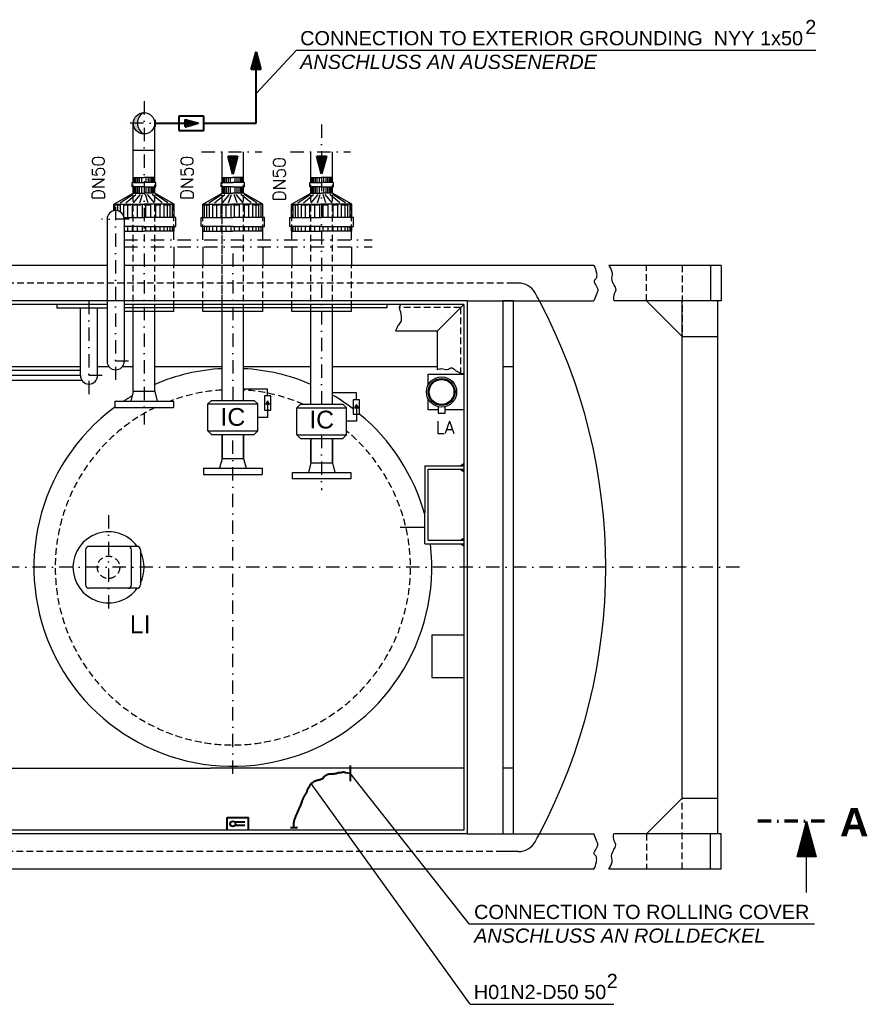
# Model space of a CAD drawing. Header units: millimetres. Extents: x 3957 to 44397, y -13363 to 1692.
# Tile 4 of 18: x 17101 to 19475, y -10174 to -7402. Entities that reach past the tile are written whole.
import ezdxf
from ezdxf.enums import TextEntityAlignment as Align

# ---------------------------------------------------------------- set-up
doc = ezdxf.new("R2010")
doc.units = ezdxf.units.MM
doc.header["$LTSCALE"] = 0.5
doc.header["$MEASUREMENT"] = 0
for name, pattern in [('DASHDOT', [1, 0.5, -0.25, 0, -0.25]), ('DOT', [0.25, 0, -0.25]), ('HIDDEN', [0.375, 0.25, -0.125])]:
    doc.linetypes.add(name, pattern=pattern)
doc.layers.get('0').update_dxf_attribs({"linetype": 'CONTINUOUS'})
doc.layers.add('10', color=7, linetype='CONTINUOUS', lineweight=40)
for name, color, linetype in [('17', 7, 'CONTINUOUS'), ('2', 7, 'CONTINUOUS'), ('41', 7, 'CONTINUOUS'), ('44', 7, 'CONTINUOUS'), ('5', 7, 'CONTINUOUS'), ('6', 7, 'CONTINUOUS'), ('7', 7, 'CONTINUOUS'), ('8', 7, 'CONTINUOUS'), ('POL_Schraff', 7, 'CONTINUOUS')]:
    doc.layers.add(name, color=color, linetype=linetype)
doc.styles.add('ROMANS', font='ROMANS', dxfattribs={"height": 0.2})

# ---------------------------------------------------------------- blocks, each defined once
blk = doc.blocks.new('PFEIL')
at = {"layer": '5', "color": 7, "linetype": 'Continuous'}
for p, q in [((-40, 0), (-20, 0)), ((-20, 5.359), (-20, -5.359)), ((0, 0), (-20, 5.359)), ((-20, 5.0491), (-18.8434, 5.0491)), ((-20, 4.5991), (-17.164, 4.5991)), ((-20, 4.1491), (-15.4846, 4.1491)), ((-20, 3.6991), (-13.8052, 3.6991)), ((-20, 3.2491), (-12.1258, 3.2491)), ((-20, 2.7991), (-10.4464, 2.7991)), ((-20, 2.3491), (-8.7669, 2.3491)), ((-20, 1.8991), (-7.0875, 1.8991)), ((-20, 1.4491), (-5.4081, 1.4491)), ((-20, 0.9991), (-3.7287, 0.9991)), ((-20, 0.5491), (-2.0493, 0.5491)), ((-20, 0.0991), (-0.3698, 0.0991)), ((-20, -5.359), (0, 0)), ((-20, -0.3509), (-1.3096, -0.3509)), ((-20, -0.8009), (-2.989, -0.8009)), ((-20, -1.2509), (-4.6684, -1.2509)), ((-20, -1.7009), (-6.3478, -1.7009)), ((-20, -2.1509), (-8.0272, -2.1509)), ((-20, -2.6009), (-9.7067, -2.6009)), ((-20, -3.0509), (-11.3861, -3.0509)), ((-20, -3.5009), (-13.0655, -3.5009)), ((-20, -3.9509), (-14.7449, -3.9509)), ((-20, -4.4009), (-16.4243, -4.4009)), ((-20, -4.8509), (-18.1038, -4.8509)), ((-20, -5.3009), (-19.7832, -5.3009))]:
    blk.add_line(p, q, dxfattribs=at)
blk = doc.blocks.new('FPFEIL')
at = {"layer": '10', "color": 7, "linetype": 'Continuous'}
for p, q in [((-20.0004, 4.1486), (-15.4843, 4.1485)), ((-20, 4.5991), (-17.1636, 4.5989)), ((-20, 2.7989), (-10.4464, 2.7992)), ((-20, 2.3491), (-8.7671, 2.3489)), ((-20, 0.549), (-2.0492, 0.549)), ((-19.9997, 5.3586), (-19.9999, -5.3592)), ((-19.9999, 5.0489), (-18.8432, 5.0485)), ((-19.9999, 3.2487), (-12.126, 3.2489)), ((-19.9999, 1.4485), (-5.4081, 1.4489)), ((-19.9999, 0.9987), (-3.7285, 0.9993)), ((-19.9999, -5.3592), (0, 0)), ((-19.9998, 3.6985), (-13.8053, 3.6992)), ((-19.9998, 1.8983), (-7.0874, 1.8993)), ((0, 0), (-19.9997, 5.3586)), ((-19.9994, 0.0988), (-0.3696, 0.0993)), ((-20.0001, -1.701), (-6.3475, -1.7015)), ((-20.0001, -3.5012), (-13.0651, -3.5012)), ((-20.0001, -5.3014), (-19.7826, -5.3009)), ((-20, -1.2512), (-4.6684, -1.2512)), ((-20, -3.0514), (-11.386, -3.0509)), ((-19.9999, -0.3516), (-1.3095, -0.351)), ((-19.9999, -0.8014), (-2.9893, -0.801)), ((-19.9997, -4.8509), (-18.1038, -4.8514)), ((-19.9996, -2.6009), (-9.7062, -2.601)), ((-19.9996, -4.4011), (-16.424, -4.4014)), ((-19.9995, -2.1511), (-8.027, -2.1507)), ((-19.9995, -3.9513), (-14.7449, -3.9512))]:
    blk.add_line(p, q, dxfattribs=at)

msp = doc.modelspace()

# ---------------------------------------------------------------- hatches: boundary and pattern name
at = {"ltscale": 150}
h = msp.add_hatch(color=256, dxfattribs=at)
h.dxf.hatch_style = 1
h.paths.add_polyline_path([(17798.6, -8474.7), (17793.2, -8484.1), (17804, -8484.1)])
h = msp.add_hatch(color=256, dxfattribs=at)
h.dxf.hatch_style = 1
h.paths.add_polyline_path([(18048.6, -8485.7), (18043.2, -8495.1), (18054, -8495.1)])
at = {"layer": 'POL_Schraff', "linetype": 'Continuous', "ltscale": 150}
h = msp.add_hatch(color=256, dxfattribs=at)
h.dxf.hatch_style = 1
h.paths.add_polyline_path([(17432.4, -7693.6), (17420.5, -7693.6, 0.414214), (17450.7, -7723.8, -0.278553)])
h.paths.add_polyline_path([(17450.7, -7663.5, 0.414214), (17420.5, -7693.6), (17432.4, -7693.6, -0.278553)])

# ---------------------------------------------------------------- linework, layer by layer
at = {"linetype": 'Continuous'}
for points in [[(18250.7, -8430), (18250.7, -8399.9), (18350.7, -8399.9), (18350.7, -8499.9), (18298, -8499.9)], [(18278.4, -8499.9), (18250.7, -8499.9), (18250.7, -8469.8)], [(18278.4, -8491.3), (18278.4, -8509.7), (18298, -8509.7), (18298, -8491.3)]]:
    msp.add_lwpolyline(points, dxfattribs=at)
at = {"ltscale": 150}
for points in [[(17798.6, -8460.7), (17798.6, -8441.7), (17730.8, -8441.7), (17730.8, -8441.7)], [(18048.6, -8471.7), (18048.6, -8452.7), (17980.8, -8452.7), (17980.8, -8452.7)], [(17798.6, -8481), (17798.6, -8521.6), (17770.7, -8521.6), (17770.7, -8521.6)], [(18048.6, -8492), (18048.6, -8532.6), (18020.7, -8532.6), (18020.7, -8532.6)]]:
    msp.add_lwpolyline(points, dxfattribs=at)
for points in [[(17789.6, -8501.2), (17807.6, -8501.2), (17807.6, -8460.7), (17789.6, -8460.7)], [(17798.6, -8474.7), (17793.2, -8484.1), (17804, -8484.1)], [(18039.6, -8512.2), (18057.6, -8512.2), (18057.6, -8471.7), (18039.6, -8471.7)], [(18048.6, -8485.7), (18043.2, -8495.1), (18054, -8495.1)]]:
    msp.add_lwpolyline(points, close=True, dxfattribs=at)
at = {"linetype": 'Continuous'}
for radius in [42.5, 38, 35]:
    msp.add_circle((18288.2, -8449.9), radius, dxfattribs=at)
at = {"layer": '10', "color": 7, "linetype": 'Continuous', "ltscale": 150}
for p, q in [((17766, -7693.6), (17766, -7492.6)), ((17619.1, -7673.6), (17549.1, -7673.6)), ((17549.1, -7673.6), (17549.1, -7713.6)), ((17619.1, -7713.6), (17619.1, -7673.6)), ((17480.8, -7683.6), (17480.8, -7703.6)), ((17480.8, -7693.6), (17566.1, -7693.6)), ((17619.1, -7693.6), (17766, -7693.6)), ((17549.1, -7713.6), (17619.1, -7713.6)), ((18031.4, -9501.8), (18031.4, -9545.2)), ((17684.5, -9683.1), (17684.5, -9648.1)), ((17684.5, -9648.1), (17744.5, -9648.1)), ((17734.5, -9660.6), (17706.2, -9660.6)), ((17734.5, -9670.6), (17706.2, -9670.6)), ((17744.5, -9683.1), (17744.5, -9648.1)), ((17882.7, -9676.6), (17862.7, -9676.6))]:
    msp.add_line(p, q, dxfattribs=at)
for points in [[(17892.3, -9612.7), (17895.8, -9602.8), (17895.8, -9602), (17896.2, -9601.2), (17896.6, -9600.4), (17896.6, -9599.6), (17897, -9598.8), (17897.4, -9598), (17897.8, -9597.2), (17897.8, -9596.4), (17898.2, -9595.7), (17898.6, -9594.1), (17899.4, -9593.3), (17899.8, -9591.3), (17900.6, -9590.5), (17901, -9589.7), (17901.8, -9588.5), (17902.2, -9588.1), (17902.6, -9587.3), (17903.4, -9586.2), (17903.8, -9585.4), (17904.5, -9584.2), (17904.9, -9583.4), (17905.3, -9582.6), (17906.1, -9581.4), (17906.9, -9580.6), (17907.3, -9579.8), (17908.1, -9578.6), (17908.5, -9578.2), (17908.9, -9577), (17909.3, -9576.3), (17909.7, -9574.7), (17910.1, -9572.7), (17910.5, -9571.5), (17911.3, -9570.3), (17911.7, -9568.3), (17912.5, -9567.2), (17913.3, -9565.6), (17913.6, -9564.4), (17914, -9563.6), (17914.8, -9562.8), (17915.2, -9562), (17916, -9561.2), (17916.8, -9559.2), (17917.2, -9558.4), (17918.4, -9556.5), (17919.2, -9554.9), (17920, -9554.1), (17921.2, -9552.5), (17922, -9551.7), (17922.8, -9550.9), (17923.9, -9549.7), (17925.1, -9548.9), (17926.7, -9548.2), (17927.9, -9547.4), (17929.1, -9546.6), (17930.7, -9545.8), (17932.3, -9545), (17933.4, -9544.6), (17935, -9543.8), (17936.2, -9543.4), (17937.8, -9543), (17939, -9542.6), (17940.2, -9542.2), (17941.4, -9542.2), (17942.5, -9541.8), (17943.7, -9541.8), (17945.7, -9541), (17946.9, -9540.6), (17948.5, -9540.2), (17950.5, -9539.4), (17951.6, -9538.7), (17953.6, -9537.9), (17954.8, -9536.7), (17956, -9535.9), (17957.2, -9533.5), (17958.4, -9532.3), (17960, -9530.7), (17961.5, -9529.9), (17962.7, -9528.4), (17964.3, -9527.6), (17965.5, -9527.2), (17966.3, -9526.4), (17967.9, -9526), (17969.1, -9525.6), (17971.4, -9525.2), (17972.6, -9525.2), (17973.8, -9524.8), (17975.8, -9524.8), (17977.4, -9524.8), (17978.2, -9524.8), (17979.8, -9524.8), (17980.5, -9524.8), (17982.1, -9524.8), (17982.9, -9524.8), (17983.7, -9524.8), (17984.9, -9524.8), (17985.7, -9524.4), (17986.5, -9524.4), (17988.9, -9524), (17990.4, -9523.6), (17992, -9523.2), (17993.2, -9522.8), (17994, -9522.8), (17996, -9522), (17996.8, -9521.6), (17997.2, -9521.2), (17998.4, -9521.2), (17999.5, -9521.2), (18000.7, -9521.2), (18001.5, -9521.2), (18002.3, -9521.2), (18003.1, -9521.2), (18004.3, -9520.8), (18005.1, -9520.8), (18006.3, -9520.8), (18007.1, -9520.4), (18007.9, -9520.4), (18009.8, -9520), (18011, -9519.7), (18012.2, -9519.3), (18013.8, -9519.8), (18014.6, -9519.8), (18016.3, -9520.3), (18016.8, -9520.3), (18017.1, -9520.9), (18024.5, -9522.4), (18031.4, -9522.8)], [(17872.7, -9676.6), (17872.5, -9664.9), (17872.5, -9664.1), (17872.5, -9662.2), (17873.3, -9660.6), (17873.3, -9659.8), (17873.7, -9659), (17873.7, -9657.8), (17873.7, -9656.6), (17873.7, -9655.8), (17874.1, -9655), (17874.1, -9654.2), (17874.5, -9653.4), (17874.9, -9652.7), (17875.3, -9651.9), (17875.6, -9651.1), (17876, -9650.7), (17876.4, -9649.1), (17876.8, -9647.9), (17877.2, -9647.1), (17877.6, -9646.7), (17877.6, -9645.9), (17878, -9645.1), (17878.4, -9643.9), (17879.2, -9641.8), (17879.6, -9640.5), (17879.9, -9639.3), (17880.5, -9638), (17881.6, -9636.1), (17882.3, -9634.5), (17883.7, -9631.7), (17885.8, -9627.6), (17888.6, -9621.9), (17892.3, -9612.7)]]:
    msp.add_lwpolyline(points, dxfattribs=at)
msp.add_circle((17700.6, -9665.6), 7.5, dxfattribs=at)
at = {"layer": '17', "color": 7, "linetype": 'DASHDOT', "lineweight": 70, "ltscale": 150}
msp.add_line((19365.9, -9658.6), (19168.7, -9658.6), dxfattribs=at)
at = {"layer": '2', "color": 7, "linetype": 'DASHDOT', "ltscale": 150}
for p, q in [((17612.9, -7773.6), (17781.9, -7773.6)), ((17862.9, -7773.6), (18031.9, -7773.6)), ((17394.8, -8021.7), (18093.3, -8021.7)), ((17394.8, -8041.7), (18093.3, -8041.7))]:
    msp.add_line(p, q, dxfattribs=at)
at = {"layer": '41', "linetype": 'DASHDOT', "ltscale": 150}
for p, q in [((17450.7, -7631.1), (17450.7, -8026.8)), ((17599.3, -7693.6), (17388.1, -7693.6)), ((17950.7, -7697.1), (17950.7, -8494.6)), ((17450.7, -8060.5), (17450.7, -8541.8)), ((17950.7, -8570.6), (17950.7, -8726))]:
    msp.add_line(p, q, dxfattribs=at)
at = {"layer": '41', "linetype": 'Continuous', "ltscale": 150}
for p, q in [((17420.5, -7845.9), (17420.5, -7693.6)), ((17480.8, -7845.9), (17480.8, -7693.6)), ((17670.5, -7845.9), (17670.5, -7773.6)), ((17730.8, -7845.9), (17730.8, -7773.6)), ((17920.5, -7845.9), (17920.5, -7773.6)), ((17980.8, -7845.9), (17980.8, -7773.6)), ((17366.5, -7923.6), (17366.5, -7939.9)), ((17534.8, -8021.7), (17534.8, -7996.9)), ((17616.5, -8021.7), (17616.5, -7996.9)), ((17784.8, -8021.7), (17784.8, -7996.9)), ((17866.5, -8021.7), (17866.5, -7996.9)), ((18034.8, -8021.7), (18034.8, -7996.9)), ((17534.8, -8041.7), (17534.8, -8093.6)), ((17616.5, -8041.7), (17616.5, -8093.6)), ((17784.8, -8041.7), (17784.8, -8093.6)), ((17866.5, -8041.7), (17866.5, -8093.6)), ((18034.8, -8041.7), (18034.8, -8093.6)), ((18350.7, -8203.6), (17394.8, -8203.6)), ((18134.8, -8213.6), (18134.8, -8203.6)), ((18134.8, -8213.6), (17394.8, -8213.6)), ((17534.8, -8223.6), (17394.8, -8223.6)), ((17534.8, -8223.6), (17394.8, -8223.6)), ((17420.5, -8448.6), (17420.5, -8223.6)), ((17480.8, -8448.6), (17480.8, -8223.6)), ((17534.8, -8223.6), (17534.8, -8213.6)), ((17616.5, -8223.6), (17616.5, -8213.6)), ((17784.8, -8223.6), (17616.5, -8223.6)), ((17670.5, -8473.6), (17670.5, -8223.6)), ((17730.8, -8473.6), (17730.8, -8223.6)), ((17784.8, -8223.6), (17784.8, -8213.6)), ((17866.5, -8223.6), (17866.5, -8213.6)), ((18034.8, -8223.6), (17866.5, -8223.6)), ((17920.5, -8484.6), (17920.5, -8223.6)), ((17980.8, -8484.6), (17980.8, -8223.6)), ((18034.8, -8223.6), (18034.8, -8213.6)), ((17420.5, -8448.6), (17413.3, -8475.6)), ((17480.8, -8448.6), (17420.5, -8448.6)), ((17480.8, -8448.6), (17488, -8475.6)), ((17368.2, -8475.6), (17368.2, -8493.6)), ((17368.2, -8475.6), (17533.2, -8475.6)), ((17533.2, -8475.6), (17533.2, -8493.6)), ((17630.7, -8483.6), (17640.7, -8473.6)), ((17640.7, -8473.6), (17760.7, -8473.6)), ((17760.7, -8473.6), (17770.7, -8483.6)), ((17368.2, -8493.6), (17533.2, -8493.6)), ((17630.7, -8483.6), (17770.7, -8483.6)), ((17630.7, -8559.6), (17630.7, -8483.6)), ((17770.7, -8559.6), (17770.7, -8483.6)), ((17880.7, -8494.6), (17890.7, -8484.6)), ((17880.7, -8494.6), (18020.7, -8494.6)), ((17880.7, -8570.6), (17880.7, -8494.6)), ((17890.7, -8484.6), (18010.7, -8484.6)), ((18010.7, -8484.6), (18020.7, -8494.6)), ((18020.7, -8570.6), (18020.7, -8494.6)), ((17630.7, -8559.6), (17770.7, -8559.6)), ((17640.7, -8569.6), (17630.7, -8559.6)), ((17770.7, -8559.6), (17760.7, -8569.6)), ((17640.7, -8569.6), (17760.7, -8569.6)), ((17670.5, -8637.6), (17670.5, -8569.6)), ((17670.5, -8571.6), (17670.5, -8637.6)), ((17670.5, -8571.6), (17670.5, -8637.6)), ((17730.8, -8637.6), (17730.8, -8569.6)), ((17730.8, -8571.6), (17730.8, -8637.6)), ((17730.8, -8571.6), (17730.8, -8637.6)), ((17880.7, -8570.6), (18020.7, -8570.6)), ((17890.7, -8580.6), (17880.7, -8570.6)), ((17890.7, -8580.6), (18010.7, -8580.6)), ((17920.5, -8580.6), (17920.5, -8649.6)), ((17920.5, -8580.6), (17920.5, -8649.6)), ((17920.5, -8648.6), (17920.5, -8580.6)), ((17980.8, -8580.6), (17980.8, -8649.6)), ((17980.8, -8580.6), (17980.8, -8649.6)), ((17980.8, -8648.6), (17980.8, -8580.6)), ((18020.7, -8570.6), (18010.7, -8580.6)), ((17670.5, -8637.6), (17663.3, -8664.6)), ((17670.5, -8637.6), (17730.8, -8637.6)), ((17730.8, -8637.6), (17738, -8664.6)), ((17618.2, -8664.6), (17783.2, -8664.6)), ((17618.2, -8664.6), (17618.2, -8682.6)), ((17783.2, -8664.6), (17783.2, -8682.6)), ((17920.5, -8649.6), (17913.3, -8676.6)), ((17920.5, -8649.6), (17980.8, -8649.6)), ((17980.8, -8649.6), (17988, -8676.6)), ((17618.2, -8682.6), (17783.2, -8682.6)), ((17868.2, -8676.6), (18033.2, -8676.6)), ((17868.2, -8694.6), (17868.2, -8676.6)), ((18033.2, -8694.6), (17868.2, -8694.6)), ((18033.2, -8676.6), (18033.2, -8694.6))]:
    msp.add_line(p, q, dxfattribs=at)
at = {"layer": '41', "color": 7, "linetype": 'HIDDEN', "ltscale": 150}
for p, q in [((17670.5, -8398.6), (17670.5, -7773.6)), ((18865.3, -8193.6), (18865.3, -8093.6)), ((18965.3, -8093.6), (18965.3, -8293.6)), ((18490.3, -8143.6), (15503.9, -8143.6)), ((18341.7, -8212.6), (18169.8, -8212.6)), ((18341.7, -8212.6), (18341.7, -8396.6)), ((18965.3, -9793.6), (18965.3, -9593.6)), ((18865.3, -9693.6), (18865.3, -9793.6)), ((18460.7, -9743.6), (15503.9, -9743.6))]:
    msp.add_line(p, q, dxfattribs=at)
at = {"layer": '41', "linetype": 'HIDDEN', "ltscale": 150}
for p, q in [((17420.5, -8223.6), (17420.5, -7845.9)), ((17480.8, -8223.6), (17480.8, -7845.9)), ((17670.5, -8223.6), (17670.5, -7845.9)), ((17730.8, -8223.6), (17730.8, -7845.9)), ((17920.5, -8223.6), (17920.5, -7845.9)), ((17980.8, -8223.6), (17980.8, -7845.9)), ((17366.5, -7939.9), (17366.5, -7923.6)), ((17366.5, -7923.6), (17534.8, -7923.6)), ((17534.8, -7996.9), (17534.8, -7923.6)), ((17616.5, -7923.6), (17784.8, -7923.6)), ((17616.5, -7923.6), (17784.8, -7923.6)), ((17616.5, -7996.9), (17616.5, -7923.6)), ((17784.8, -7996.9), (17784.8, -7923.6)), ((17866.5, -7923.6), (18034.8, -7923.6)), ((17866.5, -7996.9), (17866.5, -7923.6)), ((18034.8, -7996.9), (18034.8, -7923.6)), ((17534.8, -8213.6), (17534.8, -8093.6)), ((17616.5, -8213.6), (17616.5, -8093.6)), ((17784.8, -8213.6), (17784.8, -8093.6)), ((17866.5, -8213.6), (17866.5, -8093.6)), ((18034.8, -8213.6), (18034.8, -8093.6))]:
    msp.add_line(p, q, dxfattribs=at)
at = {"layer": '41', "color": 7, "linetype": 'DASHDOT', "ltscale": 150}
for p, q in [((17370.7, -7928.5), (17370.7, -8416)), ((17408.7, -7963.6), (17331.2, -7963.6)), ((17700.7, -8060.5), (17700.7, -8483.6)), ((17700.7, -8060.5), (17700.7, -8483.6)), ((17295.7, -8193.6), (17295.7, -8457.3)), ((17407.2, -8363.6), (17334.6, -8363.6)), ((17333.1, -8403.6), (17271.6, -8403.6)), ((17700.7, -9525.3), (17700.7, -8563.5)), ((17350.7, -8796.4), (17350.7, -9095.3)), ((19127.2, -8943.6), (14700.8, -8943.6))]:
    msp.add_line(p, q, dxfattribs=at)
at = {"layer": '41', "color": 7, "linetype": 'Continuous', "ltscale": 150}
for p, q in [((17346.5, -7963.6), (17346.5, -8363.6)), ((17394.8, -7963.6), (17394.8, -8363.6)), ((17346.5, -8093.6), (16794.8, -8093.6)), ((18717.1, -8093.6), (17394.8, -8093.6)), ((19075.3, -8093.6), (18758.6, -8093.6)), ((19045.3, -8093.6), (19045.3, -8193.6)), ((19075.3, -8093.6), (19075.3, -8193.6)), ((18505, -8143.6), (18490.3, -8143.6)), ((17420.5, -8193.6), (16131.5, -8193.6)), ((17346.5, -8193.6), (16794.8, -8193.6)), ((17346.5, -8203.6), (16794.8, -8203.6)), ((17205.7, -8203.6), (17205.7, -8213.6)), ((18360.7, -8193.6), (17394.8, -8193.6)), ((18350.7, -8203.6), (17394.8, -8203.6)), ((17643.5, -8193.6), (17480.8, -8193.6)), ((18350.7, -8193.6), (18007.8, -8193.6)), ((18275.7, -8278.6), (18350.7, -8203.6)), ((18350.7, -8203.6), (18350.7, -9683.6)), ((18360.7, -8193.6), (18360.7, -9693.6)), ((18360.7, -8193.6), (18717.1, -8193.6)), ((18460.7, -8193.6), (18460.7, -9693.6)), ((18490.3, -8193.6), (18460.7, -8193.6)), ((18490.3, -9693.6), (18490.3, -8193.6)), ((19075.3, -8193.6), (18772.7, -8193.6)), ((18965.3, -8293.6), (18865.3, -8193.6)), ((18965.3, -9593.6), (18965.3, -8193.6)), ((19065.3, -8193.6), (19065.3, -9693.6)), ((17205.7, -8213.6), (17346.5, -8213.6)), ((17271.6, -8403.6), (17271.6, -8213.6)), ((17319.8, -8403.6), (17319.8, -8213.6)), ((18275.7, -8278.6), (18159.8, -8278.6)), ((18275.7, -8278.6), (18275.7, -8386.6)), ((18965.3, -8293.6), (19065.3, -8293.6)), ((16869.8, -8377.9), (17271.6, -8377.9)), ((17271.6, -8389.5), (16869.8, -8389.5)), ((17319.8, -8377.9), (17351.3, -8377.9)), ((17390, -8377.9), (17420.5, -8377.9)), ((17480.8, -8377.9), (17670.5, -8377.9)), ((17730.8, -8377.9), (17920.5, -8377.9)), ((17980.8, -8377.9), (18275.7, -8377.9)), ((18460.7, -8377.9), (18490.3, -8377.9)), ((17276.1, -8417.8), (16865.2, -8417.8)), ((17271.6, -8403.6), (16869.8, -8403.6)), ((18240.7, -8657.6), (18240.7, -8790.5)), ((18240.7, -8657.6), (18350.7, -8657.6)), ((18250.7, -8867.6), (18250.7, -8667.6)), ((18250.7, -8667.6), (18350.7, -8667.6)), ((18340.7, -8657.6), (18350.7, -8651.8)), ((18340.7, -8667.6), (18350.7, -8673.4)), ((18345.7, -8657.6), (18350.7, -8654.7)), ((18345.7, -8667.6), (18350.7, -8670.5)), ((18240.7, -8877.6), (18240.7, -8790.5)), ((18171.7, -8830.1), (18240.7, -8830.1)), ((18250.7, -8867.6), (18350.7, -8867.6)), ((18340.7, -8867.6), (18350.7, -8861.8)), ((18345.7, -8867.6), (18350.7, -8864.7)), ((17285.7, -8894.6), (17285.7, -8992.6)), ((17430.7, -8884.6), (17295.7, -8884.6)), ((17415.7, -8992.6), (17415.7, -8894.6)), ((17440.7, -8894.6), (17440.7, -8992.6)), ((18240.7, -8877.6), (18350.7, -8877.6)), ((18340.7, -8877.6), (18350.7, -8883.4)), ((18345.7, -8877.6), (18350.7, -8880.5)), ((17430.7, -9002.6), (17295.7, -9002.6)), ((18260.7, -9133.6), (18350.7, -9133.6)), ((18260.7, -9133.6), (18260.7, -9253.6)), ((18260.7, -9253.6), (18350.7, -9253.6)), ((16707.7, -9509.3), (17637.8, -9509.3)), ((18350.7, -9509.3), (17637.8, -9509.3)), ((18490.3, -9509.3), (18460.7, -9509.3)), ((18965.3, -9593.6), (18865.3, -9693.6)), ((18965.3, -9593.6), (19065.3, -9593.6)), ((18360.7, -9693.6), (15760.7, -9693.6)), ((18350.7, -9683.6), (15770.7, -9683.6)), ((18360.7, -9693.6), (18717.1, -9693.6)), ((19075.3, -9693.6), (18772.7, -9693.6)), ((19045.3, -9793.6), (19045.3, -9693.6)), ((19075.3, -9793.6), (19075.3, -9693.6)), ((18505, -9743.6), (18460.7, -9743.6)), ((18717.1, -9793.6), (15503.9, -9793.6)), ((19075.3, -9793.6), (18758.6, -9793.6))]:
    msp.add_line(p, q, dxfattribs=at)
at = {"layer": '41', "color": 7, "linetype": 'DOT', "ltscale": 150}
for p, q in [((18350.7, -9133.6), (18360.7, -9133.6)), ((18350.7, -9253.6), (18360.7, -9253.6))]:
    msp.add_line(p, q, dxfattribs=at)
at = {"layer": '41', "color": 7, "linetype": 'HIDDEN', "ltscale": 150}
msp.add_circle((17350.7, -8943.6), 31.5, dxfattribs=at)
at = {"layer": '41', "color": 7, "linetype": 'Continuous', "ltscale": 150}
for centre, radius, start, end in [((17370.7, -7963.6), 24.1, 0, 180), ((18505, -8196.6), 53, 28.873, 90), ((17150.3, -8943.6), 1600, 27.9532, 28.873), ((17150.3, -8943.6), 1600, 332.0468, 27.9532), ((17370.7, -8363.6), 24.1, 180, 0), ((17295.7, -8403.6), 24.1, 180, 0), ((17350.7, -8943.6), 100, 36.157, 323.843), ((17295.7, -8894.6), 10, 90, 180), ((17405.7, -8894.6), 10, 0, 90), ((17430.7, -8894.6), 10, 0, 90), ((17350.7, -8943.6), 100, 334.1581, 25.8419), ((17295.7, -8992.6), 10, 180, 270), ((17405.7, -8992.6), 10, 270, 0), ((17430.7, -8992.6), 10, 270, 0), ((17150.3, -8943.6), 1600, 331.127, 332.0468), ((18505, -9690.6), 53, 270, 331.127)]:
    msp.add_arc(centre, radius, start, end, dxfattribs=at)
at = {"layer": '41', "color": 7, "linetype": 'HIDDEN', "ltscale": 150}
for start, end in [(93.457, 110.6097), (66.6354, 86.543), (115.8419, 50.2082)]:
    msp.add_arc((17700.7, -8943.6), 500, start, end, dxfattribs=at)
at = {"layer": '41', "color": 7, "linetype": 'Continuous', "ltscale": 150}
for points, knots in [([(18717.1, -8093.6), (18720.7, -8100.2), (18722.5, -8107.2), (18724.2, -8114.2), (18725.2, -8118.8), (18724.9, -8123.9), (18724.2, -8128.3), (18723.6, -8131.7), (18718.6, -8133.8), (18718, -8137.2), (18716.3, -8146.5), (18731.2, -8156.2), (18727.7, -8165.4), (18726.6, -8168.4), (18725.2, -8171.3), (18724.2, -8174.3), (18721.8, -8180.7), (18719.3, -8187.1), (18717.1, -8193.6)], [0, 0, 0, 0, 0.204139, 0.204139, 0.204139, 0.336625, 0.336625, 0.336625, 0.437701, 0.437701, 0.437701, 0.717891, 0.717891, 0.717891, 0.807074, 0.807074, 0.807074, 1, 1, 1, 1]), ([(18758.6, -8093.6), (18762.8, -8100.4), (18766.4, -8106.9), (18768.3, -8114.2), (18770.2, -8121.4), (18764.6, -8129.5), (18767.4, -8136.3), (18768.8, -8139.6), (18770.3, -8142.8), (18771.9, -8146), (18773.8, -8150.2), (18776.4, -8154.1), (18778, -8158.4), (18780.6, -8164.8), (18773.2, -8171.8), (18772.7, -8178.7), (18772.4, -8183.6), (18772.1, -8188.7), (18772.7, -8193.6)], [0, 0, 0, 0, 0.21632, 0.21632, 0.21632, 0.426234, 0.426234, 0.426234, 0.527609, 0.527609, 0.527609, 0.658932, 0.658932, 0.658932, 0.858356, 0.858356, 0.858356, 1, 1, 1, 1]), ([(18159.8, -8278.6), (18160.9, -8273.9), (18162.7, -8269.3), (18164.7, -8264.8), (18166.4, -8260.8), (18170.9, -8258.8), (18172.9, -8254.7), (18174.7, -8250.9), (18175.8, -8247.1), (18175.8, -8243.1), (18175.7, -8238.7), (18175, -8234.1), (18174.3, -8229.6), (18173.4, -8223.9), (18170.1, -8218.3), (18169.8, -8212.6), (18169.6, -8209.4), (18171.5, -8206.4), (18173.8, -8203.6)], [0, 0, 0, 0, 0.181591, 0.181591, 0.181591, 0.34296, 0.34296, 0.34296, 0.490712, 0.490712, 0.490712, 0.658899, 0.658899, 0.658899, 0.877453, 0.877453, 0.877453, 1, 1, 1, 1]), ([(18275.7, -8386.6), (18279.9, -8385), (18284.1, -8384.5), (18288.3, -8384.3), (18293.4, -8384.1), (18298.5, -8387), (18303.7, -8387.2), (18308.6, -8387.4), (18313.2, -8380), (18317.6, -8381.9), (18321.7, -8383.7), (18324.8, -8387.9), (18328.7, -8390.1), (18332.9, -8392.4), (18337, -8394.9), (18341.7, -8396.6), (18344.6, -8397.7), (18347.7, -8397.9), (18350.7, -8397.8)], [0, 0, 0, 0, 0.158533, 0.158533, 0.158533, 0.352778, 0.352778, 0.352778, 0.537827, 0.537827, 0.537827, 0.708466, 0.708466, 0.708466, 0.887563, 0.887563, 0.887563, 1, 1, 1, 1]), ([(18717.1, -9793.6), (18720.7, -9787), (18722.5, -9780), (18724.2, -9773), (18725.2, -9768.5), (18724.9, -9763.3), (18724.2, -9758.9), (18723.6, -9755.5), (18718.6, -9753.4), (18718, -9750), (18716.3, -9740.7), (18731.2, -9731), (18727.7, -9721.8), (18726.6, -9718.8), (18725.2, -9715.9), (18724.2, -9712.9), (18721.8, -9706.5), (18719.3, -9700.1), (18717.1, -9693.6)], [0, 0, 0, 0, 0.204139, 0.204139, 0.204139, 0.336625, 0.336625, 0.336625, 0.437701, 0.437701, 0.437701, 0.717891, 0.717891, 0.717891, 0.807074, 0.807074, 0.807074, 1, 1, 1, 1]), ([(18758.6, -9793.6), (18763.5, -9787.3), (18766.4, -9780.4), (18768.3, -9773), (18770.2, -9765.9), (18764.6, -9757.7), (18767.4, -9750.9), (18768.8, -9747.6), (18770.3, -9744.4), (18771.9, -9741.2), (18773.8, -9737.1), (18776.4, -9733.1), (18778, -9728.8), (18780.6, -9722.4), (18773.2, -9715.5), (18772.7, -9708.5), (18772.4, -9703.6), (18772.1, -9698.5), (18772.7, -9693.6)], [0, 0, 0, 0, 0.21632, 0.21632, 0.21632, 0.426234, 0.426234, 0.426234, 0.527609, 0.527609, 0.527609, 0.658932, 0.658932, 0.658932, 0.858356, 0.858356, 0.858356, 1, 1, 1, 1])]:
    msp.add_open_spline(points, degree=3, knots=knots, dxfattribs=at)
at = {"layer": '44', "linetype": 'Continuous', "ltscale": 150}
for p, q in [((17417.7, -7860.2), (17450.7, -7860.2)), ((17417.7, -7872.6), (17417.7, -7860.2)), ((17420.4, -7845.9), (17450.7, -7845.9)), ((17420.4, -7860.2), (17420.4, -7845.9)), ((17422.2, -7860.2), (17422.2, -7845.9)), ((17424.9, -7860.2), (17424.9, -7845.9)), ((17428.4, -7860.2), (17428.4, -7845.9)), ((17432.9, -7860.2), (17432.9, -7845.9)), ((17438.2, -7860.2), (17438.2, -7845.9)), ((17444.4, -7860.2), (17444.4, -7845.9)), ((17480.9, -7845.9), (17450.7, -7845.9)), ((17483.6, -7860.2), (17450.7, -7860.2)), ((17456.9, -7860.2), (17456.9, -7845.9)), ((17463.1, -7860.2), (17463.1, -7845.9)), ((17468.4, -7860.2), (17468.4, -7845.9)), ((17472.9, -7860.2), (17472.9, -7845.9)), ((17476.4, -7860.2), (17476.4, -7845.9)), ((17479.1, -7860.2), (17479.1, -7845.9)), ((17480.9, -7860.2), (17480.9, -7845.9)), ((17483.6, -7872.6), (17483.6, -7860.2)), ((17667.7, -7860.2), (17700.7, -7860.2)), ((17667.7, -7872.6), (17667.7, -7860.2)), ((17670.4, -7845.9), (17700.7, -7845.9)), ((17670.4, -7860.2), (17670.4, -7845.9)), ((17672.2, -7860.2), (17672.2, -7845.9)), ((17674.9, -7860.2), (17674.9, -7845.9)), ((17678.4, -7860.2), (17678.4, -7845.9)), ((17682.9, -7860.2), (17682.9, -7845.9)), ((17688.2, -7860.2), (17688.2, -7845.9)), ((17694.4, -7860.2), (17694.4, -7845.9)), ((17730.9, -7845.9), (17700.7, -7845.9)), ((17733.6, -7860.2), (17700.7, -7860.2)), ((17706.9, -7860.2), (17706.9, -7845.9)), ((17713.1, -7860.2), (17713.1, -7845.9)), ((17718.4, -7860.2), (17718.4, -7845.9)), ((17722.9, -7860.2), (17722.9, -7845.9)), ((17726.4, -7860.2), (17726.4, -7845.9)), ((17729.1, -7860.2), (17729.1, -7845.9)), ((17730.9, -7860.2), (17730.9, -7845.9)), ((17733.6, -7872.6), (17733.6, -7860.2)), ((17917.7, -7860.2), (17950.7, -7860.2)), ((17917.7, -7872.6), (17917.7, -7860.2)), ((17920.4, -7845.9), (17950.7, -7845.9)), ((17920.4, -7860.2), (17920.4, -7845.9)), ((17922.2, -7860.2), (17922.2, -7845.9)), ((17924.9, -7860.2), (17924.9, -7845.9)), ((17928.4, -7860.2), (17928.4, -7845.9)), ((17932.9, -7860.2), (17932.9, -7845.9)), ((17938.2, -7860.2), (17938.2, -7845.9)), ((17944.4, -7860.2), (17944.4, -7845.9)), ((17980.9, -7845.9), (17950.7, -7845.9)), ((17983.6, -7860.2), (17950.7, -7860.2)), ((17956.9, -7860.2), (17956.9, -7845.9)), ((17963.1, -7860.2), (17963.1, -7845.9)), ((17968.4, -7860.2), (17968.4, -7845.9)), ((17972.9, -7860.2), (17972.9, -7845.9)), ((17976.4, -7860.2), (17976.4, -7845.9)), ((17979.1, -7860.2), (17979.1, -7845.9)), ((17980.9, -7860.2), (17980.9, -7845.9)), ((17983.6, -7872.6), (17983.6, -7860.2)), ((17366.1, -7921.7), (17420.4, -7890.4)), ((17383.2, -7917.7), (17418.7, -7894.4)), ((17399.2, -7917.7), (17427.9, -7894.4)), ((17450.7, -7872.6), (17417.7, -7872.6)), ((17420.4, -7890.4), (17420.4, -7872.6)), ((17420.4, -7890.4), (17450.7, -7890.4)), ((17421.2, -7917.7), (17441, -7894.4)), ((17422.2, -7890.4), (17422.2, -7872.6)), ((17424.9, -7890.4), (17424.9, -7872.6)), ((17428.4, -7890.4), (17428.4, -7872.6)), ((17432.9, -7890.4), (17432.9, -7872.6)), ((17438.2, -7890.4), (17438.2, -7872.6)), ((17438.8, -7917.7), (17446.8, -7894.4)), ((17444.4, -7890.4), (17444.4, -7872.6)), ((17450.7, -7872.6), (17483.6, -7872.6)), ((17480.9, -7890.4), (17450.7, -7890.4)), ((17462.5, -7917.7), (17454.5, -7894.4)), ((17456.9, -7890.4), (17456.9, -7872.6)), ((17480.1, -7917.7), (17460.3, -7894.4)), ((17463.1, -7890.4), (17463.1, -7872.6)), ((17468.4, -7890.4), (17468.4, -7872.6)), ((17472.9, -7890.4), (17472.9, -7872.6)), ((17502.1, -7917.7), (17473.4, -7894.4)), ((17476.4, -7890.4), (17476.4, -7872.6)), ((17479.1, -7890.4), (17479.1, -7872.6)), ((17480.9, -7890.4), (17480.9, -7872.6)), ((17535.2, -7921.7), (17480.9, -7890.4)), ((17518.1, -7917.7), (17482.6, -7894.4)), ((17616.1, -7921.7), (17670.4, -7890.4)), ((17633.2, -7917.7), (17668.7, -7894.4)), ((17649.2, -7917.7), (17677.9, -7894.4)), ((17700.7, -7872.6), (17667.7, -7872.6)), ((17670.4, -7890.4), (17670.4, -7872.6)), ((17670.4, -7890.4), (17700.7, -7890.4)), ((17671.2, -7917.7), (17691, -7894.4)), ((17672.2, -7890.4), (17672.2, -7872.6)), ((17674.9, -7890.4), (17674.9, -7872.6)), ((17678.4, -7890.4), (17678.4, -7872.6)), ((17682.9, -7890.4), (17682.9, -7872.6)), ((17688.2, -7890.4), (17688.2, -7872.6)), ((17688.8, -7917.7), (17696.8, -7894.4)), ((17694.4, -7890.4), (17694.4, -7872.6)), ((17700.7, -7872.6), (17733.6, -7872.6)), ((17730.9, -7890.4), (17700.7, -7890.4)), ((17712.5, -7917.7), (17704.5, -7894.4)), ((17706.9, -7890.4), (17706.9, -7872.6)), ((17730.1, -7917.7), (17710.3, -7894.4)), ((17713.1, -7890.4), (17713.1, -7872.6)), ((17718.4, -7890.4), (17718.4, -7872.6)), ((17722.9, -7890.4), (17722.9, -7872.6)), ((17752.1, -7917.7), (17723.4, -7894.4)), ((17726.4, -7890.4), (17726.4, -7872.6)), ((17729.1, -7890.4), (17729.1, -7872.6)), ((17730.9, -7890.4), (17730.9, -7872.6)), ((17785.2, -7921.7), (17730.9, -7890.4)), ((17768.1, -7917.7), (17732.6, -7894.4)), ((17866.1, -7921.7), (17920.4, -7890.4)), ((17883.2, -7917.7), (17918.7, -7894.4)), ((17899.2, -7917.7), (17927.9, -7894.4)), ((17950.7, -7872.6), (17917.7, -7872.6)), ((17920.4, -7890.4), (17920.4, -7872.6)), ((17920.4, -7890.4), (17950.7, -7890.4)), ((17921.2, -7917.7), (17941, -7894.4)), ((17922.2, -7890.4), (17922.2, -7872.6)), ((17924.9, -7890.4), (17924.9, -7872.6)), ((17928.4, -7890.4), (17928.4, -7872.6)), ((17932.9, -7890.4), (17932.9, -7872.6)), ((17938.2, -7890.4), (17938.2, -7872.6)), ((17938.8, -7917.7), (17946.8, -7894.4)), ((17944.4, -7890.4), (17944.4, -7872.6)), ((17950.7, -7872.6), (17983.6, -7872.6)), ((17980.9, -7890.4), (17950.7, -7890.4)), ((17962.5, -7917.7), (17954.5, -7894.4)), ((17956.9, -7890.4), (17956.9, -7872.6)), ((17980.1, -7917.7), (17960.3, -7894.4)), ((17963.1, -7890.4), (17963.1, -7872.6)), ((17968.4, -7890.4), (17968.4, -7872.6)), ((17972.9, -7890.4), (17972.9, -7872.6)), ((18002.1, -7917.7), (17973.4, -7894.4)), ((17976.4, -7890.4), (17976.4, -7872.6)), ((17979.1, -7890.4), (17979.1, -7872.6)), ((17980.9, -7890.4), (17980.9, -7872.6)), ((18035.2, -7921.7), (17980.9, -7890.4)), ((18018.1, -7917.7), (17982.6, -7894.4)), ((17366.1, -7921.7), (17450.7, -7921.7)), ((17366.1, -7940), (17366.1, -7921.7)), ((17377.1, -7940.4), (17377.1, -7921.7)), ((17384.9, -7944.2), (17384.9, -7921.7)), ((17394.3, -7959.3), (17394.3, -7921.7)), ((17405.2, -7959.3), (17405.2, -7921.7)), ((17417.8, -7959.3), (17417.8, -7921.7)), ((17431.9, -7959.3), (17431.9, -7921.7)), ((17446, -7959.3), (17446, -7921.7)), ((17535.2, -7921.7), (17450.7, -7921.7)), ((17455.4, -7959.3), (17455.4, -7921.7)), ((17469.4, -7959.3), (17469.4, -7921.7)), ((17483.5, -7959.3), (17483.5, -7921.7)), ((17496.1, -7959.3), (17496.1, -7921.7)), ((17507, -7959.3), (17507, -7921.7)), ((17516.4, -7959.3), (17516.4, -7921.7)), ((17524.2, -7959.3), (17524.2, -7921.7)), ((17530.5, -7959.3), (17530.5, -7921.7)), ((17535.2, -7959.3), (17535.2, -7921.7)), ((17616.1, -7921.7), (17700.7, -7921.7)), ((17616.1, -7959.3), (17616.1, -7921.7)), ((17620.8, -7959.3), (17620.8, -7921.7)), ((17627.1, -7959.3), (17627.1, -7921.7)), ((17634.9, -7959.3), (17634.9, -7921.7)), ((17644.3, -7959.3), (17644.3, -7921.7)), ((17655.2, -7959.3), (17655.2, -7921.7)), ((17667.8, -7959.3), (17667.8, -7921.7)), ((17681.9, -7959.3), (17681.9, -7921.7)), ((17696, -7959.3), (17696, -7921.7)), ((17785.2, -7921.7), (17700.7, -7921.7)), ((17705.4, -7959.3), (17705.4, -7921.7)), ((17719.4, -7959.3), (17719.4, -7921.7)), ((17733.5, -7959.3), (17733.5, -7921.7)), ((17746.1, -7959.3), (17746.1, -7921.7)), ((17757, -7959.3), (17757, -7921.7)), ((17766.4, -7959.3), (17766.4, -7921.7)), ((17774.2, -7959.3), (17774.2, -7921.7)), ((17780.5, -7959.3), (17780.5, -7921.7)), ((17785.2, -7959.3), (17785.2, -7921.7)), ((17866.1, -7921.7), (17950.7, -7921.7)), ((17866.1, -7959.3), (17866.1, -7921.7)), ((17870.8, -7959.3), (17870.8, -7921.7)), ((17877.1, -7959.3), (17877.1, -7921.7)), ((17884.9, -7959.3), (17884.9, -7921.7)), ((17894.3, -7959.3), (17894.3, -7921.7)), ((17905.2, -7959.3), (17905.2, -7921.7)), ((17917.8, -7959.3), (17917.8, -7921.7)), ((17931.9, -7959.3), (17931.9, -7921.7)), ((17946, -7959.3), (17946, -7921.7)), ((18035.2, -7921.7), (17950.7, -7921.7)), ((17955.4, -7959.3), (17955.4, -7921.7)), ((17969.4, -7959.3), (17969.4, -7921.7)), ((17983.5, -7959.3), (17983.5, -7921.7)), ((17996.1, -7959.3), (17996.1, -7921.7)), ((18007, -7959.3), (18007, -7921.7)), ((18016.4, -7959.3), (18016.4, -7921.7)), ((18024.2, -7959.3), (18024.2, -7921.7)), ((18030.5, -7959.3), (18030.5, -7921.7)), ((18035.2, -7959.3), (18035.2, -7921.7)), ((17394.4, -7959.3), (17450.7, -7959.3)), ((17539.9, -7959.3), (17450.7, -7959.3)), ((17539.9, -7984.4), (17539.9, -7959.3)), ((17611.4, -7959.3), (17700.7, -7959.3)), ((17611.4, -7984.4), (17611.4, -7959.3)), ((17789.9, -7959.3), (17700.7, -7959.3)), ((17789.9, -7984.4), (17789.9, -7959.3)), ((17861.4, -7959.3), (17950.7, -7959.3)), ((17861.4, -7984.4), (17861.4, -7959.3)), ((18039.9, -7959.3), (17950.7, -7959.3)), ((18039.9, -7984.4), (18039.9, -7959.3)), ((17450.7, -7984.4), (17394.8, -7984.4)), ((17394.8, -7996.9), (17450.7, -7996.9)), ((17405.2, -7996.9), (17405.2, -7984.4)), ((17417.8, -7996.9), (17417.8, -7984.4)), ((17431.9, -7996.9), (17431.9, -7984.4)), ((17446, -7996.9), (17446, -7984.4)), ((17450.7, -7984.4), (17539.9, -7984.4)), ((17535.2, -7996.9), (17450.7, -7996.9)), ((17455.4, -7996.9), (17455.4, -7984.4)), ((17469.4, -7996.9), (17469.4, -7984.4)), ((17483.5, -7996.9), (17483.5, -7984.4)), ((17496.1, -7996.9), (17496.1, -7984.4)), ((17507, -7996.9), (17507, -7984.4)), ((17516.4, -7996.9), (17516.4, -7984.4)), ((17524.2, -7996.9), (17524.2, -7984.4)), ((17530.5, -7996.9), (17530.5, -7984.4)), ((17535.2, -7996.9), (17535.2, -7984.4)), ((17700.7, -7984.4), (17611.4, -7984.4)), ((17616.1, -7996.9), (17616.1, -7984.4)), ((17616.1, -7996.9), (17700.7, -7996.9)), ((17620.8, -7996.9), (17620.8, -7984.4)), ((17627.1, -7996.9), (17627.1, -7984.4)), ((17634.9, -7996.9), (17634.9, -7984.4)), ((17644.3, -7996.9), (17644.3, -7984.4)), ((17655.2, -7996.9), (17655.2, -7984.4)), ((17667.8, -7996.9), (17667.8, -7984.4)), ((17681.9, -7996.9), (17681.9, -7984.4)), ((17696, -7996.9), (17696, -7984.4)), ((17700.7, -7984.4), (17789.9, -7984.4)), ((17785.2, -7996.9), (17700.7, -7996.9)), ((17705.4, -7996.9), (17705.4, -7984.4)), ((17719.4, -7996.9), (17719.4, -7984.4)), ((17733.5, -7996.9), (17733.5, -7984.4)), ((17746.1, -7996.9), (17746.1, -7984.4)), ((17757, -7996.9), (17757, -7984.4)), ((17766.4, -7996.9), (17766.4, -7984.4)), ((17774.2, -7996.9), (17774.2, -7984.4)), ((17780.5, -7996.9), (17780.5, -7984.4)), ((17785.2, -7996.9), (17785.2, -7984.4)), ((17950.7, -7984.4), (17861.4, -7984.4)), ((17866.1, -7996.9), (17866.1, -7984.4)), ((17866.1, -7996.9), (17950.7, -7996.9)), ((17870.8, -7996.9), (17870.8, -7984.4)), ((17877.1, -7996.9), (17877.1, -7984.4)), ((17884.9, -7996.9), (17884.9, -7984.4)), ((17894.3, -7996.9), (17894.3, -7984.4)), ((17905.2, -7996.9), (17905.2, -7984.4)), ((17917.8, -7996.9), (17917.8, -7984.4)), ((17931.9, -7996.9), (17931.9, -7984.4)), ((17946, -7996.9), (17946, -7984.4)), ((17950.7, -7984.4), (18039.9, -7984.4)), ((18035.2, -7996.9), (17950.7, -7996.9)), ((17955.4, -7996.9), (17955.4, -7984.4)), ((17969.4, -7996.9), (17969.4, -7984.4)), ((17983.5, -7996.9), (17983.5, -7984.4)), ((17996.1, -7996.9), (17996.1, -7984.4)), ((18007, -7996.9), (18007, -7984.4)), ((18016.4, -7996.9), (18016.4, -7984.4)), ((18024.2, -7996.9), (18024.2, -7984.4)), ((18030.5, -7996.9), (18030.5, -7984.4)), ((18035.2, -7996.9), (18035.2, -7984.4))]:
    msp.add_line(p, q, dxfattribs=at)
at = {"layer": '6', "color": 7, "linetype": 'Continuous', "ltscale": 150}
for q in [(17921.2, -9552.5), (18772.9, -10173.7)]:
    msp.add_line((18369.1, -10173.7), q, dxfattribs=at)
at = {"layer": '8', "color": 7, "linetype": 'Continuous', "ltscale": 150}
for p, q in [((17880.2, -7487.8), (17766, -7610.2)), ((17880.2, -7487.8), (19341.8, -7487.8)), ((18366, -9946.9), (18031.4, -9522.8)), ((18366, -9946.9), (19338.1, -9946.9))]:
    msp.add_line(p, q, dxfattribs=at)
at = {"layer": 'POL_Schraff', "linetype": 'Continuous', "ltscale": 150}
msp.add_line((17420.5, -7768.9), (17480.8, -7768.9), dxfattribs=at)
msp.add_circle((17450.7, -7693.6), 30.1, dxfattribs=at)
for centre, radius, start, end in [((17466.5, -7693.6), 34.1, 117.7387, 242.2613), ((17700.7, -8943.6), 560, 93.0863, 113.1157), ((17700.7, -8943.6), 560, 66.8843, 86.9137), ((17700.7, -8943.6), 560, 120.3978, 123.3097), ((17700.7, -8943.6), 560, 52.7509, 59.9823), ((17700.7, -8943.6), 560, 126.4236, 6.7684), ((17700.7, -8943.6), 560, 15.3589, 50.4024)]:
    msp.add_arc(centre, radius, start, end, dxfattribs=at)

# ---------------------------------------------------------------- block references
at = {"layer": '10', "color": 7, "linetype": 'Continuous', "ltscale": 150, "xscale": 2.5, "yscale": -2.5, "rotation": 90}
msp.add_blockref('FPFEIL', (17766, -7492.6), dxfattribs=at)
at = {"layer": '10', "color": 7, "linetype": 'Continuous', "ltscale": 150, "xscale": 1.899994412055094, "yscale": -1.899994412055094}
msp.add_blockref('FPFEIL', (17604.1, -7693.6), dxfattribs=at)
at = {"layer": '17', "color": 7, "linetype": 'DASHDOT', "lineweight": 70, "ltscale": 150, "xscale": 5, "yscale": -5, "rotation": 90}
msp.add_blockref('PFEIL', (19315.9, -9658.6), dxfattribs=at)
at = {"layer": '41', "linetype": 'Continuous', "ltscale": 150, "xscale": 2.5, "yscale": -2.5, "rotation": 270}
for p in [(17700.7, -7836.5), (17950.7, -7835.9)]:
    msp.add_blockref('FPFEIL', p, dxfattribs=at)

# ---------------------------------------------------------------- texts
at = {"color": 7, "linetype": 'Continuous', "char_height": 50, "width": 76.866, "attachment_point": 2, "style": 'ROMANS'}
for s, insert in [('{\\fArial|b0|i0|c0|p34;IC}', (17700.7, -8495.3)), ('{\\fArial|b0|i0|c0|p34;IC}', (17950.7, -8502.7)), ('{\\fArial|b0|i0|c0|p34;LI}', (17439.8, -9079.1))]:
    msp.add_mtext(s, dxfattribs=dict(at, insert=insert))
at = {"layer": '17', "color": 7, "linetype": 'Continuous', "ltscale": 150, "insert": (19409.5, -9621.2), "char_height": 80, "width": 53.333, "attachment_point": 1, "style": 'ROMANS'}
msp.add_mtext('{\\fArial|b1|i0|c0|p34;A}', dxfattribs=at)
at = {"layer": '41', "linetype": 'Continuous', "ltscale": 150, "style": 'ROMANS'}
msp.add_text('LA', height=35, dxfattribs=at).set_placement((18271.5, -8549.6), align=Align.MIDDLE_LEFT)
at = {"layer": '6', "linetype": 'DASHDOT', "ltscale": 150, "style": 'ROMANS'}
for p in [(17339.5, -7909.8), (17589.3, -7909.6), (17849.1, -7913.5)]:
    msp.add_text('DN50', height=35, rotation=90, dxfattribs=at).set_placement(p)
at = {"layer": '6', "color": 7, "linetype": 'Continuous', "ltscale": 150, "char_height": 40, "attachment_point": 1, "style": 'ROMANS'}
for s, insert, width in [('{\\fArial|b0|i0|c0|p34;2}', (19311.9, -7402.8), 32.587), ('{\\fArial|b0|i0|c0|p34;2}', (18753.1, -10087.9), 40.858), ('{\\fArial|b0|i0|c0|p34;H01N2-D50 50}', (18379.1, -10118.9), 402.136)]:
    msp.add_mtext(s, dxfattribs=dict(at, insert=insert, width=width))
at = {"layer": '7', "color": 7, "linetype": 'Continuous', "ltscale": 150, "char_height": 40, "attachment_point": 1, "style": 'ROMANS'}
for s, insert, width in [('{\\fArial|b0|i0|c0|p34;CONNECTION TO EXTERIOR GROUNDING  NYY 1x50 \\fArial|b0|i1|c0|p34;ANSCHLUSS AN AUSSENERDE\\H1.0215x; }', (17890.2, -7434.1), 1454.183), ('{\\fArial|b0|i0|c0|p34;CONNECTION TO ROLLING COVER \\fArial|b0|i1|c0|p34;ANSCHLUSS AN ROLLDECKEL\\H1.0215x; }', (18379.8, -9893.6), 959.35)]:
    msp.add_mtext(s, dxfattribs=dict(at, insert=insert, width=width))

doc.saveas('drawing.dxf')
